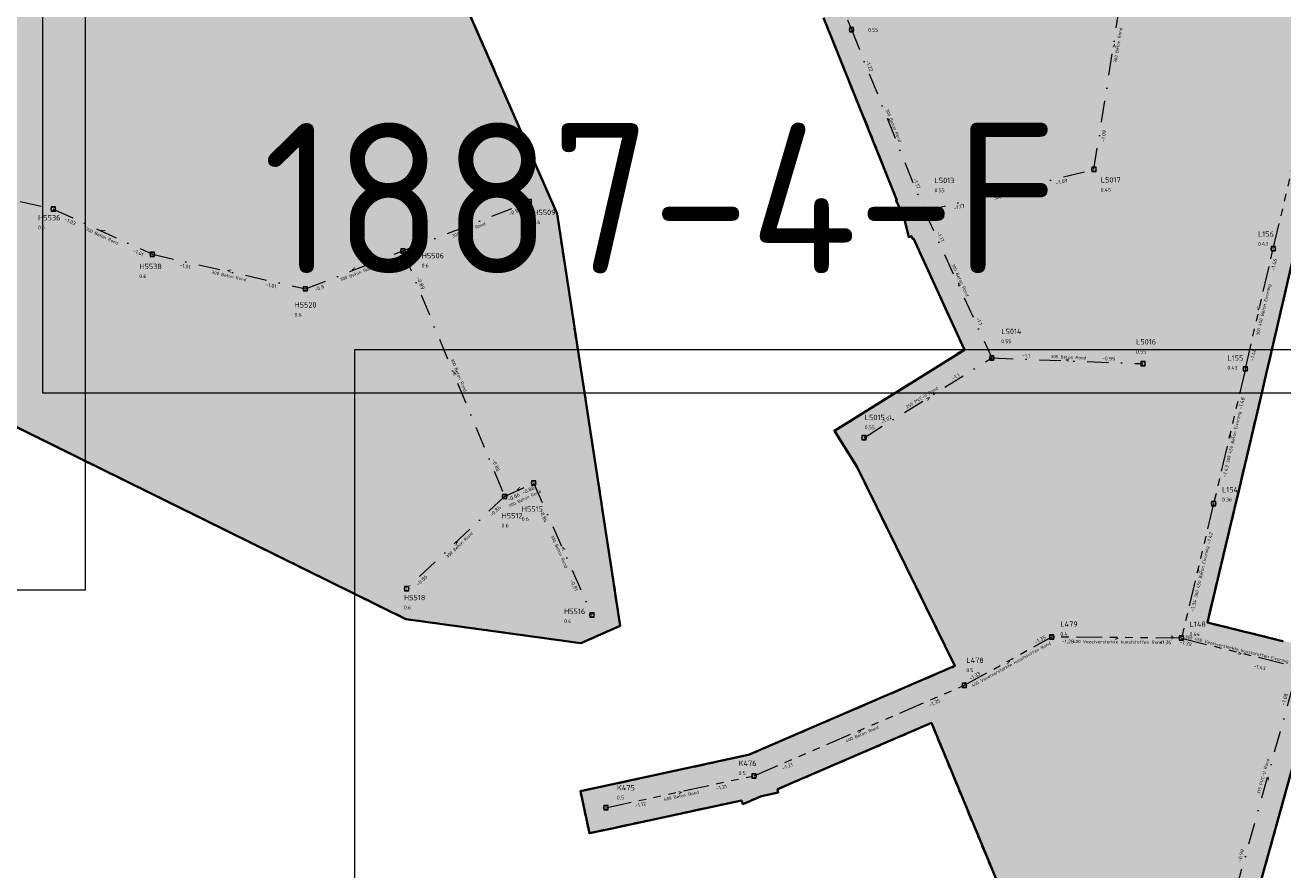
# Model space of a CAD drawing. Header units: metres. Extents: x 149823 to 166170, y 460676 to 475536.
# Tile 12 of 30: x 153498 to 153791, y 471736 to 471933. Entities that reach past the tile are written whole.
import ezdxf
from ezdxf.enums import TextEntityAlignment as Align

# ---------------------------------------------------------------- set-up
doc = ezdxf.new("R2010")
doc.units = ezdxf.units.M
for name, pattern in [('AL-TEKENBLADGRENS-SO', [11.5, 2.5, -1.5, 1, -1.5, 1, -1.5, 2.5]), ('RI-DWA-SO', [11, 5, -3, 0, -3]), ('RI-GWA-SO', [18.45, 6, -1.8, 1.75, -1.8, 1.75, -1.8, 1.75, -1.8])]:
    doc.linetypes.add(name, pattern=pattern)
doc.layers.add('2025 hatch', color=41, linetype='Continuous')
for name, color, linetype, lineweight in [('B-OI-RI-DWA-G', 38, 'RI-DWA-SO', 18), ('B-OI-RI-DWA-T30', 38, 'Continuous', 35), ('B-OI-RI-DWA_BOB-T35', 38, 'Continuous', 35), ('B-OI-RI-DWA_PUTDEKSELNIVEAU-T35', 38, 'Continuous', 35), ('B-OI-RI-DWA_PUTNUMMER-T50', 38, 'Continuous', 50), ('B-OI-RI-DWA_RIOOLPUT-S-250', 38, 'Continuous', 18), ('B-OI-RI-GWA-G', 12, 'RI-GWA-SO', 18), ('B-OI-RI-GWA-T30', 12, 'Continuous', 35), ('B-OI-RI-GWA_BOB-T35', 12, 'Continuous', 35), ('B-OI-RI-GWA_PUTDEKSELNIVEAU-T35', 12, 'Continuous', 35), ('B-OI-RI-GWA_PUTNUMMER-T50', 12, 'Continuous', 50), ('B-OI-RI-GWA_RIOOLPUT-S-250', 12, 'Continuous', 18), ('B-OI-RI-OVERIG_STROMINGSRICHTING-T70', 7, 'Continuous', 70), ('N-WE-RI-GRENS_WERK-G', 11, 'XX-WERKGRENS 1', 35), ('X-XX-AL-TEKENBLAD-T35', 2, 'Continuous', 35), ('X-XX-AL-TEKENBLAD_KADER-O', 7, 'Continuous', 18), ('X-XX-AL-TEKENBLADGRENS-CONTOUR_2025', 41, 'AL-TEKENBLADGRENS-SO', 35)]:
    doc.layers.add(name, color=color, linetype=linetype, lineweight=lineweight)
doc.styles.add('NLCS-ISO', font='NLCS-ISO.ttf')
doc.styles.add('NLCS-ISO-M10000-T35', font='NLCS-ISO.ttf', dxfattribs={"height": 35})
doc.styles.add('NLCS-ISO-M250-T30', font='NLCS-ISO.ttf', dxfattribs={"height": 0.75})
doc.styles.add('NLCS-ISO-M250-T35', font='NLCS-ISO.ttf', dxfattribs={"height": 0.875})
doc.styles.add('NLCS-ISO-M250-T50', font='NLCS-ISO.ttf', dxfattribs={"height": 1.25})
doc.styles.add('NLCS-ISO-M250-T70', font='NLCS-ISO.ttf', dxfattribs={"height": 1.75})
doc.linetypes.add('XX-WERKGRENS 1', pattern='A,0,[137,NLCS.SHX,S=0.05,R=0,X=-0.55,Y=-0.675],-3', length=3)

# ---------------------------------------------------------------- blocks, each defined once
blk = doc.blocks.new('SRI-PUT_INSPECTIE-SO')
at = {"flags": 128}
blk.add_lwpolyline([(-2, -2), (2, -2), (2, 2), (-2, 2)], close=True, dxfattribs=at)
blk.add_circle((0, 0), 2)
at = {"style": 'NLCS-ISO'}
blk.add_text('I', height=2.5, dxfattribs=at).set_placement((0, 0), align=Align.MIDDLE_CENTER)

msp = doc.modelspace()

# ---------------------------------------------------------------- hatches: boundary and pattern name
at = {"layer": '2025 hatch', "transparency": 33554559}
h = msp.add_hatch(color=256, dxfattribs=at)
h.dxf.hatch_style = 1
h.paths.add_polyline_path([(153322.57, 471895.47), (153099.08, 471951.6), (153105.18, 471985.07), (153132.82, 472009.71), (153139.35, 472040.58), (153138.44, 472047.45), (153137.09, 472047.7), (153137.86, 472051.84), (153137.3, 472056.01), (153138.66, 472056.19), (153144.43, 472087.6), (153142.78, 472090.09), (153145.18, 472091.68), (153145.7, 472094.5), (153148.63, 472093.96), (153152.01, 472096.2), (153152.7, 472099.13), (153152.74, 472099.12), (153155.27, 472109.56), (153155.25, 472109.56), (153156.45, 472114.41), (153157.63, 472119.25), (153157.65, 472119.25), (153163.73, 472143.82), (153162.73, 472151.06), (153161.32, 472151.34), (153162.14, 472155.42), (153161.57, 472159.54), (153163, 472159.73), (153173.47, 472211.86), (153173.24, 472211.92), (153174.43, 472216.65), (153175.39, 472221.43), (153175.62, 472221.38), (153175.68, 472221.61), (153193.18, 472310.36), (153193.19, 472310.41), (153193.14, 472310.43), (153194.2, 472315.28), (153195.21, 472320.15), (153195.27, 472320.14), (153204.31, 472361.36), (153213.52, 472407.2), (153212.14, 472410.33), (153214.34, 472411.3), (153214.82, 472413.65), (153218.17, 472412.98), (153228.75, 472417.62), (153233.48, 472436.96), (153226.77, 472448.54), (153223.96, 472449.27), (153224.7, 472452.13), (153225.74, 472456.14), (153236.58, 472498.12), (153246.02, 472535.43), (153245.98, 472535.43), (153245.98, 472535.45), (153237.88, 472537.6), (153233.05, 472538.87), (153235.61, 472548.54), (153253.33, 472543.85), (153258.15, 472542.63), (153258.14, 472542.59), (153295.23, 472623.12), (153291.29, 472624.41), (153288.49, 472625.33), (153289.4, 472628.09), (153282.37, 472641.72), (153280.47, 472645.4), (153281.78, 472649.34), (153288.78, 472670.37), (153288.73, 472670.39), (153291.68, 472679.09), (153291.88, 472679.71), (153291.89, 472679.71), (153299.56, 472702.34), (153299.53, 472702.36), (153299.56, 472702.45), (153269.41, 472713.58), (153264.72, 472715.32), (153268.19, 472724.7), (153297.53, 472813.18), (153334.06, 472817.66), (153371.99, 472809.68), (153381.46, 472806.45), (153372.66, 472780.66), (153399.4, 472771.87), (153421.54, 472771.64), (153426.26, 472772.07), (153426.31, 472771.59), (153426.79, 472771.59), (153597.44, 472715.51), (153606.87, 472712.17), (153621.21, 472635.36), (153618.09, 472625.86), (153583.42, 472604.64), (153575.06, 472580.3), (153573.57, 472575.59), (153573.46, 472575.63), (153573.42, 472575.52), (153568.75, 472577.12), (153554.2, 472540.34), (153556.96, 472537.6), (153560.62, 472536.27), (153560, 472534.57), (153591.61, 472503.08), (153619.66, 472481.84), (153629.23, 472479.13), (153634.5, 472494.03), (153636.16, 472498.75), (153645.59, 472495.42), (153637.11, 472471.39), (153636.74, 472470.36), (153635.76, 472466.89), (153635.54, 472466.95), (153635.44, 472466.68), (153631.14, 472468.2), (153619.32, 472471.54), (153618.36, 472470.28), (153615.13, 472472.73), (153611.22, 472473.83), (153611.66, 472475.36), (153588.78, 472492.67), (153588.33, 472492.22), (153585.03, 472495.51), (153581.32, 472498.33), (153581.7, 472498.83), (153561.81, 472454.83), (153558.48, 472445.41), (153543.49, 472404.03), (153508.4, 472372.42), (153519.69, 472130.76), (153520.88, 472087.91), (153520.88, 472087.9), (153545.47, 472094.08), (153581.81, 472108.36), (153621.33, 472130.28), (153621.34, 472132.35), (153625.03, 472132.33), (153628.26, 472134.12), (153629.27, 472132.31), (153660.16, 472132.13), (153660.67, 472133.52), (153664.55, 472132.11), (153668.68, 472132.08), (153668.67, 472130.6), (153688.18, 472123.47), (153688.83, 472124.41), (153692.41, 472121.93), (153696.5, 472120.43), (153696.11, 472119.36), (153728.54, 472096.84), (153728.56, 472096.87), (153728.93, 472096.61), (153729.21, 472096.95), (153732.82, 472093.86), (153736.72, 472091.15), (153736.7, 472091.12), (153774.12, 472064.68), (153798.7, 472059.4), (153805.91, 472060.86), (153805.89, 472060.96), (153810.76, 472061.85), (153815.61, 472062.83), (153815.63, 472062.74), (153833.8, 472066.06), (153834.75, 472068.21), (153837.92, 472066.82), (153841.33, 472067.44), (153841.75, 472065.13), (153843.9, 472064.18), (153842.51, 472061.01), (153843.13, 472057.6), (153840.82, 472057.18), (153822.68, 472015.95), (153812.93, 471977.61), (153803.69, 471938.57), (153801.48, 471916.1), (153802.1, 471915.95), (153801.02, 471911.41), (153800.57, 471906.77), (153799.94, 471906.84), (153793.48, 471879.61), (153788.11, 471856.5), (153788.12, 471856.49), (153786.98, 471851.63), (153785.85, 471846.77), (153785.84, 471846.77), (153780.74, 471825.1), (153780.76, 471825.1), (153779.6, 471820.25), (153778.45, 471815.39), (153778.43, 471815.39), (153773.27, 471793.76), (153790.77, 471789.42), (153790.77, 471789.42), (153790.9, 471789.39), (153790.94, 471789.52), (153795.69, 471788.2), (153800.47, 471787.01), (153800.47, 471787.01), (153812.25, 471784.08), (153812.26, 471784.11), (153817.09, 471782.88), (153821.93, 471781.68), (153821.92, 471781.65), (153865.61, 471770.49), (153909.08, 471759.41), (153909.08, 471759.42), (153913.92, 471758.17), (153918.76, 471756.94), (153918.76, 471756.93), (153963.92, 471745.34), (153968.77, 471744.1), (153966.28, 471734.41), (153911.44, 471748.49), (153867.98, 471759.57), (153867.98, 471759.57), (153863.13, 471760.81), (153858.29, 471762.04), (153858.29, 471762.04), (153814.65, 471773.18), (153797.92, 471777.34), (153785.26, 471731.87), (153815.82, 471656.71), (153846.13, 471651.31), (153846.14, 471651.33), (153850.6, 471650.52), (153898.2, 471642.22), (153933.77, 471636.92), (153942.12, 471637.57), (153942.29, 471638.61), (153946.65, 471637.93), (153951.05, 471638.27), (153951.13, 471637.22), (153951.95, 471637.1), (153951.98, 471637.24), (153956.82, 471636.33), (153961.69, 471635.57), (153961.67, 471635.43), (154002.36, 471627.82), (154006.4, 471651.16), (154007.25, 471656.08), (154017.11, 471654.38), (154012.19, 471625.98), (154012.25, 471625.97), (154011.34, 471621.09), (154010.49, 471616.19), (154010.43, 471616.2), (154010.42, 471616.14), (154005.53, 471617.05), (154000.64, 471617.9), (154000.65, 471617.96), (153955.13, 471626.48), (153946.26, 471627.86), (153937.95, 471627.21), (153937.8, 471626.2), (153923.56, 471522.08), (153925.49, 471521.97), (153930.45, 471521.35), (153929.21, 471511.43), (153914.46, 471513.27), (153914.44, 471513.12), (153909.58, 471513.88), (153904.7, 471514.5), (153904.72, 471514.65), (153874.53, 471519.41), (153872.14, 471517.7), (153870.44, 471520.06), (153867.56, 471520.51), (153868.02, 471523.42), (153834.08, 471570.65), (153831.19, 471571.14), (153831.23, 471571.42), (153792.23, 471580.36), (153787.35, 471581.47), (153709.05, 471770.36), (153673.27, 471754.95), (153673.43, 471754.19), (153669.55, 471753.35), (153665.21, 471751.48), (153664.84, 471752.33), (153634.4, 471745.76), (153629.51, 471744.71), (153627.4, 471754.48), (153666.44, 471762.91), (153666.49, 471762.92), (153714.53, 471783.63), (153691.8, 471829.86), (153686.51, 471838.35), (153716.74, 471857.21), (153704.9, 471883.08), (153704.69, 471882.99), (153704.44, 471883.61), (153703.8, 471883.45), (153702.72, 471887.85), (153700.83, 471891.96), (153701.04, 471892.06), (153687.69, 471925.21), (153687.67, 471925.21), (153685.83, 471929.84), (153683.96, 471934.47), (153683.98, 471934.48), (153668.52, 471973.38), (153650.07, 472019.55), (153647.73, 472023.54), (153648.33, 472023.89), (153648.07, 472024.54), (153652.37, 472026.25), (153653.56, 472030.74), (153629.87, 472039.91), (153625.61, 472041.56), (153626.31, 472046.07), (153590.21, 472101.58), (153590.43, 472101.01), (153586.09, 472099.3), (153581.7, 472097.57), (153552.93, 472086.27), (153553.07, 472085.68), (153548.53, 472084.54), (153544.18, 472082.83), (153543.96, 472083.39), (153591.94, 471958.74), (153595.46, 471949.38), (153621.97, 471888.86), (153636.66, 471792.97), (153627.52, 471788.93), (153586.75, 471794.54), (153426.89, 471873.39), (153417.16, 471875.68), (153332.36, 471893.42)])

# ---------------------------------------------------------------- linework, layer by layer
at = {"layer": 'B-OI-RI-DWA-G'}
for points in [[(153673.16, 471975.23), (153690.47, 471931.7)], [(153746.89, 471899.2), (153755.98, 471956.81)], [(153690.47, 471931.7), (153707.46, 471889.5)], [(153464.57, 471899.1), (153504.73, 471889.96)], [(153707.46, 471889.5), (153746.89, 471899.2)], [(153586.1, 471880.22), (153615.49, 471891.7)], [(153504.73, 471889.96), (153527.82, 471879.43)], [(153707.46, 471889.5), (153723.12, 471855.3)], [(153527.82, 471879.43), (153563.41, 471871.39)], [(153563.41, 471871.39), (153586.1, 471880.22)], [(153586.1, 471880.22), (153609.76, 471823.06)], [(153693.39, 471836.75), (153723.12, 471855.3)], [(153723.12, 471855.3), (153758.29, 471853.98)], [(153609.76, 471823.06), (153616.51, 471826.23)], [(153616.51, 471826.23), (153630.07, 471795.52)], [(153609.76, 471823.06), (153586.96, 471801.6)], [(153779.98, 471731.57), (153794.41, 471783.36)]]:
    msp.add_lwpolyline(points, dxfattribs=at)
at = {"layer": 'B-OI-RI-GWA-G'}
for points in [[(153788.61, 471880.75), (153796.08, 471912.24)], [(153782.11, 471852.77), (153788.61, 471880.75)], [(153782.11, 471852.77), (153774.73, 471821.4)], [(153774.73, 471821.4), (153767.25, 471790.1)], [(153716.73, 471779.14), (153737.06, 471790.37)], [(153767.25, 471790.1), (153737.06, 471790.37)], [(153767.25, 471790.1), (153794.41, 471783.36)], [(153667.82, 471758.05), (153716.73, 471779.14)], [(153633.34, 471750.65), (153667.49, 471758.02)]]:
    msp.add_lwpolyline(points, dxfattribs=at)
at = {"layer": 'N-WE-RI-GRENS_WERK-G', "ltscale": 0.5}
for points in [[(153595.46, 471949.38), (153621.97, 471888.86), (153636.66, 471792.97), (153627.52, 471788.93), (153586.75, 471794.54), (153426.89, 471873.39)], [(153787.35, 471581.47), (153709.05, 471770.36), (153673.27, 471754.95), (153673.43, 471754.19), (153669.55, 471753.35), (153665.21, 471751.48), (153664.84, 471752.33), (153634.4, 471745.76), (153629.51, 471744.71), (153627.4, 471754.48), (153666.44, 471762.91), (153666.49, 471762.92), (153714.53, 471783.63), (153691.8, 471829.86), (153686.51, 471838.35), (153716.74, 471857.21), (153704.9, 471883.08), (153704.69, 471882.99), (153704.44, 471883.61), (153703.8, 471883.45), (153702.72, 471887.85), (153700.83, 471891.96), (153701.04, 471892.06), (153687.69, 471925.21), (153687.67, 471925.21), (153685.83, 471929.84), (153683.96, 471934.47)], [(153793.48, 471879.61), (153788.11, 471856.5), (153788.12, 471856.49), (153786.98, 471851.63), (153785.85, 471846.77), (153785.84, 471846.77), (153780.74, 471825.1), (153780.76, 471825.1), (153779.6, 471820.25), (153778.45, 471815.39), (153778.43, 471815.39), (153773.27, 471793.76), (153790.77, 471789.42), (153790.77, 471789.42), (153790.9, 471789.39)], [(153797.92, 471777.34), (153785.26, 471731.87)]]:
    msp.add_lwpolyline(points, dxfattribs=at)
at = {"layer": 'X-XX-AL-TEKENBLAD_KADER-O', "flags": 128}
for points in [[(153912.25, 472134.17), (153707.25, 472134.17), (153602.25, 472134.17), (153502.25, 472134.17), (153502.25, 471847.17), (153602.25, 471847.17), (153707.25, 471847.17), (153812.25, 471847.17), (153812.25, 471906.05), (153912.25, 471906.05)], [(153512.25, 472029.47), (153307.25, 472029.47), (153202.25, 472029.47), (153102.25, 472029.47), (153102.25, 471742.47), (153202.25, 471742.47), (153307.25, 471742.47), (153412.25, 471742.47), (153412.25, 471801.35), (153512.25, 471801.35)], [(153984.87, 471857.17), (153779.87, 471857.17), (153674.87, 471857.17), (153574.87, 471857.17), (153574.87, 471570.17), (153674.87, 471570.17), (153779.87, 471570.17), (153884.87, 471570.17), (153884.87, 471629.05), (153984.87, 471629.05)]]:
    msp.add_lwpolyline(points, close=True, dxfattribs=at)
at = {"layer": 'X-XX-AL-TEKENBLADGRENS-CONTOUR_2025'}
for points in [[(153595.46, 471949.38), (153621.97, 471888.86), (153636.66, 471792.97), (153627.52, 471788.93), (153586.75, 471794.54), (153426.89, 471873.39)], [(153787.35, 471581.47), (153709.05, 471770.36), (153673.27, 471754.95), (153673.43, 471754.19), (153669.55, 471753.35), (153665.21, 471751.48), (153664.84, 471752.33), (153634.4, 471745.76), (153629.51, 471744.71), (153627.4, 471754.48), (153666.44, 471762.91), (153666.49, 471762.92), (153714.53, 471783.63), (153691.8, 471829.86), (153686.51, 471838.35), (153716.74, 471857.21), (153704.9, 471883.08), (153704.69, 471882.99), (153704.44, 471883.61), (153703.8, 471883.45), (153702.72, 471887.85), (153700.83, 471891.96), (153701.04, 471892.06), (153687.69, 471925.21), (153687.67, 471925.21), (153685.83, 471929.84), (153683.96, 471934.47)], [(153793.48, 471879.61), (153788.11, 471856.5), (153788.12, 471856.49), (153786.98, 471851.63), (153785.85, 471846.77), (153785.84, 471846.77), (153780.74, 471825.1), (153780.76, 471825.1), (153779.6, 471820.25), (153778.45, 471815.39), (153778.43, 471815.39), (153773.27, 471793.76), (153790.77, 471789.42), (153790.77, 471789.42), (153790.9, 471789.39)], [(153797.92, 471777.34), (153785.26, 471731.87)]]:
    msp.add_lwpolyline(points, dxfattribs=at)

# ---------------------------------------------------------------- block references
at = {"layer": 'B-OI-RI-DWA_RIOOLPUT-S-250', "xscale": 0.25, "yscale": 0.25, "zscale": 0.25}
for p in [(153690.47, 471931.7), (153746.89, 471899.2), (153504.73, 471889.96), (153615.49, 471891.7), (153707.46, 471889.5), (153527.82, 471879.43), (153586.1, 471880.22), (153563.41, 471871.39), (153723.12, 471855.3), (153758.29, 471853.98), (153693.39, 471836.75), (153616.51, 471826.23), (153609.76, 471823.06), (153586.96, 471801.6), (153630.07, 471795.52)]:
    msp.add_blockref('SRI-PUT_INSPECTIE-SO', p, dxfattribs=at)
at = {"layer": 'B-OI-RI-GWA_RIOOLPUT-S-250', "xscale": 0.25, "yscale": 0.25, "zscale": 0.25}
for p in [(153788.61, 471880.75), (153782.11, 471852.77), (153774.73, 471821.4), (153737.06, 471790.37), (153767.25, 471790.1), (153716.73, 471779.14), (153667.82, 471758.05), (153633.34, 471750.65)]:
    msp.add_blockref('SRI-PUT_INSPECTIE-SO', p, dxfattribs=at)

# ---------------------------------------------------------------- texts
at = {"layer": 'B-OI-RI-DWA-T30', "style": 'NLCS-ISO-M250-T30'}
for s, rotation, p in [(' 300 Beton Rond', 80.787, (153752.43, 471927.84)), (' 300 Beton Rond', 291.818, (153700.16, 471909.63)), (' 300 Beton Rond', 13.751, (153727.42, 471893.38)), (' 300 Beton Rond', 335.3628, (153515.85, 471883.79)), (' 300 Beton Rond', 21.1994, (153601.16, 471885.03)), (' 300 Beton Rond', 21.1994, (153575.12, 471874.88)), (' 300 Beton Rond', 294.6828, (153715.69, 471873.67)), (' 300 Beton Rond', 347.3949, (153545.39, 471874.43)), (' 300 Beton Rond', 357.7082, (153740.7, 471855.49)), (' 300 Beton Rond', 292.391, (153599, 471851.54)), (' 250 PVC-U Rond', 32.0856, (153706.64, 471845.94)), (' 300 Beton Rond', 25.2101, (153614.24, 471822.49)), (' 300 Beton Rond', 43.5448, (153599.05, 471811.61)), (' 300 Beton Rond', 294.1099, (153622.38, 471810.47)), (' 315 PVC-U Rond', 74.4845, (153786.18, 471757.7))]:
    msp.add_text(s, height=0.75, rotation=rotation, dxfattribs=at).set_placement(p, align=Align.MIDDLE_CENTER)
at = {"layer": 'B-OI-RI-DWA_BOB-T35', "style": 'NLCS-ISO-M250-T35'}
for s, rotation, p in [('-1.22', 291.818, (153694.65, 471923.31)), ('-1.09', 80.787, (153749.13, 471906.94)), ('-1.17', 291.818, (153705.67, 471895.95)), ('-1.09', 13.751, (153739.36, 471896.32)), ('-1.17', 13.751, (153715.47, 471890.44)), ('-1.03', 335.3628, (153508.66, 471887.08)), ('-0.84', 21.1994, (153612.18, 471889.34)), ('-1.17', 294.6828, (153711.19, 471883.5)), ('-0.89', 21.1994, (153590.14, 471880.73)), ('-1.01', 335.3628, (153524.51, 471879.84)), ('-1.01', 347.3949, (153535.4, 471876.69)), ('-0.89', 21.1994, (153581.63, 471877.44)), ('-1.01', 347.3949, (153555.39, 471872.18)), ('-0.89', 292.391, (153590.23, 471872.73)), ('-0.9', 21.1994, (153566.61, 471871.56)), ('-1.1', 294.6828, (153720.19, 471863.85)), ('-1.1', 357.7082, (153731.11, 471855.85)), ('-0.99', 357.7082, (153750.29, 471855.13)), ('-1.1', 32.0856, (153714.71, 471850.98)), ('-1.02', 32.0856, (153698.56, 471840.9)), ('-0.86', 292.391, (153607.77, 471830.35)), ('-0.86', 25.2101, (153611.87, 471822.95)), ('-0.86', 25.2101, (153615.25, 471824.53)), ('-0.86', 43.5448, (153607.59, 471819.66)), ('-0.86', 294.1099, (153618.83, 471818.5)), ('-0.86', 43.5448, (153590.5, 471803.56)), ('-0.81', 294.1099, (153625.92, 471802.43)), ('-1.08', 74.4845, (153791.25, 471775.89)), ('-0.99', 74.4845, (153781.11, 471739.51))]:
    msp.add_text(s, height=0.875, rotation=rotation, dxfattribs=at).set_placement(p, align=Align.MIDDLE_CENTER)
at = {"layer": 'B-OI-RI-DWA_PUTDEKSELNIVEAU-T35', "style": 'NLCS-ISO-M250-T35'}
for s, p in [('0.55', (153694.33, 471930.93)), ('0.55', (153709.78, 471893.61)), ('0.45', (153748.46, 471893.75)), ('0.6', (153501.21, 471884.94)), ('0.6', (153616.42, 471886.18)), ('0.6', (153590.46, 471876.11)), ('0.6', (153524.76, 471873.61)), ('0.6', (153560.88, 471864.65)), ('0.55', (153725.32, 471858.48)), ('0.55', (153756.68, 471856.06)), ('0.55', (153693.55, 471838.46)), ('0.6', (153613.76, 471817.14)), ('0.6', (153609.06, 471815.6)), ('0.6', (153586.34, 471796.55)), ('0.6', (153623.59, 471793.34))]:
    msp.add_text(s, height=0.875, dxfattribs=at).set_placement(p, align=Align.BOTTOM_LEFT)
at = {"layer": 'B-OI-RI-DWA_PUTNUMMER-T50', "style": 'NLCS-ISO-M250-T50'}
for s, p in [('L5013', (153709.78, 471895.61)), ('L5017', (153748.46, 471895.75)), ('H5536', (153501.21, 471886.94)), ('H5509', (153616.42, 471888.18)), ('H5506', (153590.46, 471878.11)), ('H5538', (153524.76, 471875.61)), ('H5520', (153560.88, 471866.65)), ('L5014', (153725.32, 471860.48)), ('L5016', (153756.68, 471858.06)), ('L5015', (153693.55, 471840.46)), ('H5515', (153613.76, 471819.14)), ('H5512', (153609.06, 471817.6)), ('H5518', (153586.34, 471798.55)), ('H5516', (153623.59, 471795.34))]:
    msp.add_text(s, height=1.25, dxfattribs=at).set_placement(p, align=Align.BOTTOM_LEFT)
at = {"layer": 'B-OI-RI-GWA-T30', "style": 'NLCS-ISO-M250-T30'}
for s, rotation, p in [('300 450 Beton Eivormig', 76.7763, (153786.33, 471866.53)), ('300 450 Beton Eivormig', 76.7763, (153779.39, 471836.86)), ('300 450 Beton Eivormig', 76.7763, (153771.96, 471805.52)), (' 400 Vezelversterkte kunststoffen Rond', 28.6479, (153727.38, 471783.88)), (' 400 Vezelversterkte kunststoffen Rond', 359.427, (153752.15, 471789.24)), ('300 450 Vezelversterkte kunststoffen Eivormig', 346.249, (153780.14, 471787.56)), (' 400 Beton Rond', 23.4913, (153692.68, 471767.68)), (' 400 Beton Rond', 12.0321, (153650.63, 471753.36))]:
    msp.add_text(s, height=0.75, rotation=rotation, dxfattribs=at).set_placement(p, align=Align.MIDDLE_CENTER)
at = {"layer": 'B-OI-RI-GWA_BOB-T35', "style": 'NLCS-ISO-M250-T35'}
for s, rotation, p in [('-1.46', 76.7763, (153788.77, 471877.02)), ('-1.48', 76.7763, (153783.9, 471856.04)), ('-1.48', 76.7763, (153781.25, 471844.75)), ('-1.43', 76.7763, (153777.54, 471828.96)), ('-1.42', 76.7763, (153773.84, 471813.39)), ('-1.34', 76.7763, (153770.08, 471797.65)), ('-1.35', 28.6479, (153734.38, 471789.73)), ('-1.28', 359.427, (153740.82, 471789.34)), ('-1.36', 359.427, (153763.47, 471789.13)), ('-1.39', 346.249, (153768.24, 471788.92)), ('-1.33', 28.6479, (153719.13, 471781.3)), ('-1.43', 346.249, (153785.43, 471783.34)), ('-1.35', 23.4913, (153709.79, 471775.05)), ('-1.21', 23.4913, (153675.57, 471760.3)), ('-1.21', 12.0321, (153660.21, 471755.38)), ('-1.12', 12.0321, (153641.37, 471751.36))]:
    msp.add_text(s, height=0.875, rotation=rotation, dxfattribs=at).set_placement(p, align=Align.MIDDLE_CENTER)
at = {"layer": 'B-OI-RI-GWA_PUTDEKSELNIVEAU-T35', "style": 'NLCS-ISO-M250-T35'}
for s, p in [('0.43', (153785.05, 471881.14)), ('0.43', (153777.93, 471852.28)), ('0.36', (153776.68, 471821.64)), ('0.4', (153739.06, 471790.37)), ('0.44', (153769.14, 471790.35)), ('0.5', (153717.19, 471781.94)), ('0.5', (153664.21, 471757.98)), ('0.5', (153635.88, 471752.29))]:
    msp.add_text(s, height=0.875, dxfattribs=at).set_placement(p, align=Align.BOTTOM_LEFT)
at = {"layer": 'B-OI-RI-GWA_PUTNUMMER-T50', "style": 'NLCS-ISO-M250-T50'}
for s, p in [('L156', (153785.05, 471883.14)), ('L155', (153777.93, 471854.28)), ('L154', (153776.68, 471823.64)), ('L479', (153739.06, 471792.37)), ('L148', (153769.14, 471792.35)), ('L478', (153717.19, 471783.94)), ('K476', (153664.21, 471759.98)), ('K475', (153635.88, 471754.29))]:
    msp.add_text(s, height=1.25, dxfattribs=at).set_placement(p, align=Align.BOTTOM_LEFT)
at = {"layer": 'B-OI-RI-OVERIG_STROMINGSRICHTING-T70', "style": 'NLCS-ISO-M250-T70'}
for rotation, p in [(80.787, (153751.44, 471928.01)), (111.7268, (153698.96, 471910.6)), (193.6597, (153727.18, 471894.35)), (155.2716, (153516.27, 471884.69)), (201.1082, (153600.8, 471885.96)), (167.3037, (153545.61, 471875.41)), (201.1082, (153574.75, 471875.81)), (114.5916, (153715.29, 471872.4)), (256.6851, (153785.36, 471866.76)), (177.6169, (153740.7, 471854.64)), (112.2997, (153597.93, 471851.64)), (32.0856, (153708.26, 471846.03)), (76.7763, (153778.42, 471837.09)), (205.1189, (153613.13, 471824.65)), (43.5448, (153598.36, 471812.33)), (114.0186, (153623.29, 471810.88)), (76.7763, (153770.99, 471805.75)), (117.4563, (153764.95, 471790.26)), (359.427, (153752.15, 471790.23)), (28.6479, (153726.9, 471784.75)), (346.249, (153780.83, 471786.73)), (23.4913, (153692.28, 471768.59)), (74.4845, (153787.2, 471757.47)), (12.0321, (153650.58, 471754.35))]:
    msp.add_text('>', height=1.75, rotation=rotation, dxfattribs=at).set_placement(p, align=Align.MIDDLE_CENTER)
at = {"layer": 'X-XX-AL-TEKENBLAD-T35', "style": 'NLCS-ISO-M10000-T35'}
msp.add_text('1887-4-F', height=35, dxfattribs=at).set_placement((153553.49, 471864.47), align=Align.BOTTOM_LEFT)

doc.saveas('drawing.dxf')
